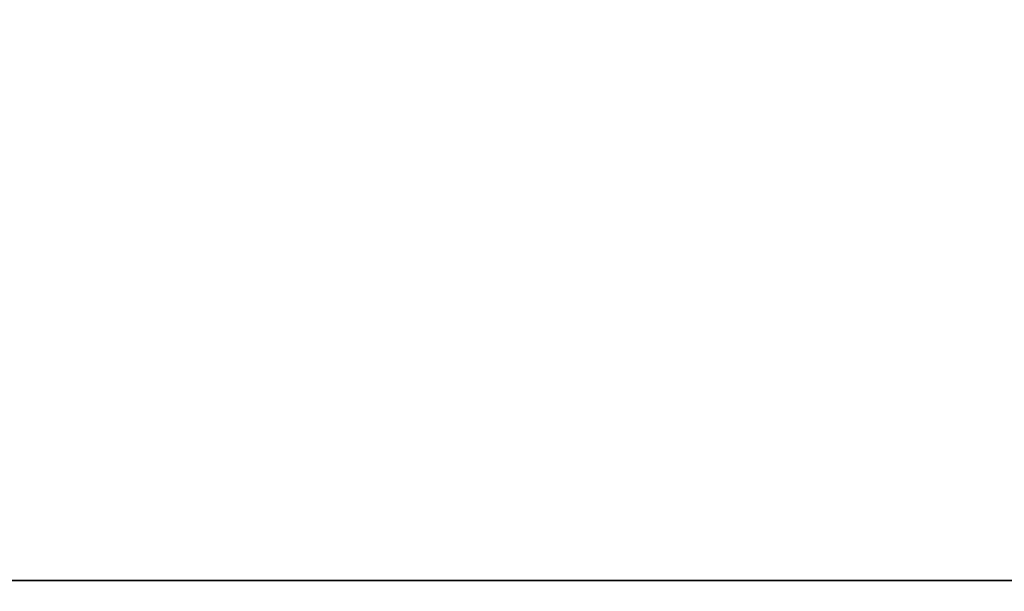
# Model space of a CAD drawing. Header units: millimetres. Extents: x 50 to 3176, y 50 to 2109.
# Tile 98 of 256: x 500.29 to 511.87, y 1082.9 to 1089.63. Entities that reach past the tile are written whole.
import ezdxf

# ---------------------------------------------------------------- set-up
doc = ezdxf.new("R2010")
doc.units = ezdxf.units.MM
doc.header["$LTSCALE"] = 10
doc.layers.add('Visible (ISO)', color=7, linetype='Continuous', lineweight=50)
doc.layers.add('Visible Narrow (ISO)', color=7, linetype='Continuous', lineweight=35)

msp = doc.modelspace()

# ---------------------------------------------------------------- linework, layer by layer
at = {"layer": 'Visible (ISO)'}
msp.add_arc((518.1896, 1076.7716), 36.5, 5.72692, 125.49568, dxfattribs=at)
msp.add_open_spline([(544.8679, 1083.4439), (544.1307, 1086.3915), (541.6708, 1092.0385), (535.425, 1098.8486), (527.3033, 1103.2554), (518.1896, 1104.7796), (509.0759, 1103.2554), (500.9542, 1098.8486), (494.7084, 1092.0385), (492.2486, 1086.3915), (491.5114, 1083.4439)], degree=3, knots=[0, 0, 0, 0, 0.125, 0.25, 0.375, 0.5, 0.625, 0.75, 0.875, 1, 1, 1, 1], dxfattribs=at)
at = {"layer": 'Visible Narrow (ISO)'}
msp.add_line((493.4512, 1083.0286), (542.928, 1083.0286), dxfattribs=at)
msp.add_arc((518.1896, 1076.7716), 36.35, 5.76398, 125.49568, dxfattribs=at)
msp.add_open_spline([(493.4512, 1083.0286), (494.1348, 1085.762), (496.4147, 1090.9988), (502.207, 1097.3138), (509.7383, 1101.4003), (515.3725, 1102.3425), (518.1896, 1102.3425)], degree=3, knots=[0, 0, 0, 0, 0.2499999, 0.5, 0.75, 1, 1, 1, 1], dxfattribs=at)

doc.saveas('drawing.dxf')
